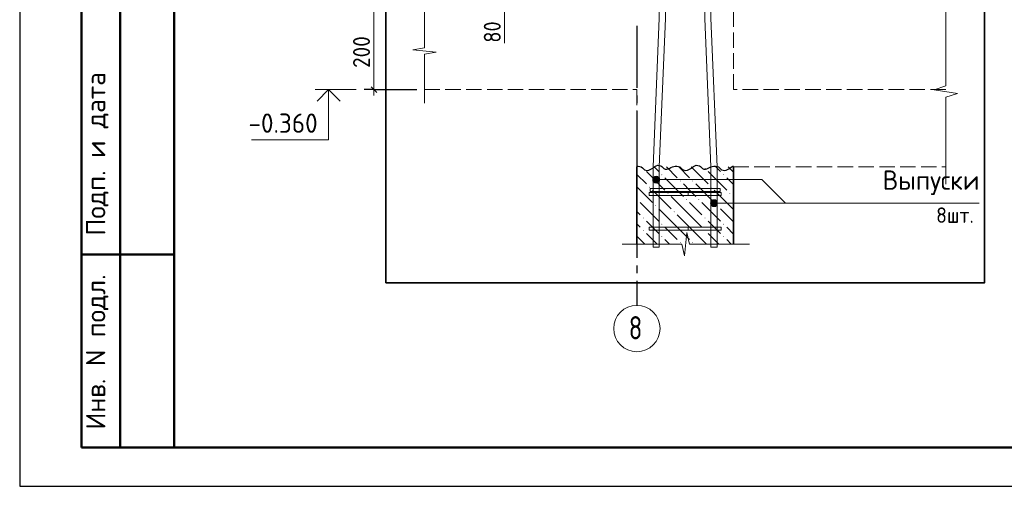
# Model space of a CAD drawing. Header units: millimetres. Extents: x 0 to 42000, y 0 to 29700.
# Tile 1 of 30: x 0 to 12749, y 0 to 6036. Entities that reach past the tile are written whole.
import ezdxf

# ---------------------------------------------------------------- set-up
doc = ezdxf.new("R2010")
doc.units = ezdxf.units.MM
doc.linetypes.add('______2', pattern=[270, 200, -70])
doc.linetypes.add('______5', pattern=[1100, 800, -100, 100, -100])
for name, color, linetype, lineweight in [('Standard', 7, 'Continuous', 25), ('ЖБ Перекрытие верхний уровень', 7, 'Continuous', 18), ('ЖБ Перекрытие нижний уровень с отделкой', 7, 'Continuous', 13), ('ЖБ Стена верхний уровень', 7, '______2', 13), ('Оси', 7, '______5', 13), ('Позиционная метка диаметр_ шаг', 7, 'Continuous', 13), ('Позиционная метка линия выноска', 7, 'Continuous', 13), ('Примечания', 7, 'Continuous', 13), ('Стена фоновая арматура Х1', 52, 'Continuous', 25), ('Стена фоновая затяжка С-обр.', 52, 'Continuous', 25), ('Стена Хомут', 52, 'Continuous', 25)]:
    doc.layers.add(name, color=color, linetype=linetype, lineweight=lineweight)
doc.styles.add('ISOCPEUR', font='txt')

msp = doc.modelspace()

# ---------------------------------------------------------------- hatches: boundary and pattern name
at = {"layer": 'ЖБ Стена верхний уровень', "linetype": 'Continuous', "lineweight": 18, "transparency": 33554687}
for points in [[(8068, 4111), (8074, 4117), (8081, 4111), (8074, 4104)], [(8868, 4111), (8874, 4117), (8881, 4111), (8874, 4104)], [(8308, 4031), (8314, 4037), (8321, 4031), (8314, 4024)], [(8548, 3951), (8554, 3957), (8561, 3951), (8554, 3944)], [(8708, 3951), (8714, 3957), (8721, 3951), (8714, 3944)], [(9108, 4031), (9114, 4037), (9121, 4031), (9114, 4024)], [(8148, 3871), (8154, 3877), (8161, 3871), (8154, 3864)], [(8948, 3871), (8954, 3877), (8961, 3871), (8954, 3864)], [(7991, 3715), (7994, 3717), (8001, 3711), (7994, 3704), (7991, 3707)], [(8388, 3791), (8394, 3797), (8401, 3791), (8394, 3784)], [(8628, 3711), (8634, 3717), (8641, 3711), (8634, 3704)], [(8788, 3711), (8794, 3717), (8801, 3711), (8794, 3704)], [(9188, 3791), (9194, 3797), (9201, 3791), (9194, 3784)], [(8228, 3631), (8234, 3637), (8241, 3631), (8234, 3624)], [(9028, 3631), (9034, 3637), (9041, 3631), (9034, 3624)], [(8068, 3471), (8074, 3477), (8081, 3471), (8074, 3464)], [(8468, 3551), (8474, 3557), (8481, 3551), (8474, 3544)], [(8868, 3471), (8874, 3477), (8881, 3471), (8874, 3464)], [(8068, 3311), (8074, 3317), (8081, 3311), (8074, 3304)], [(8308, 3391), (8314, 3397), (8321, 3391), (8314, 3384)], [(8868, 3311), (8874, 3317), (8881, 3311), (8874, 3304)], [(9108, 3391), (9114, 3397), (9121, 3391), (9114, 3384)], [(8308, 3231), (8314, 3237), (8321, 3231), (8314, 3224)], [(9108, 3231), (9114, 3237), (9121, 3231), (9114, 3224)], [(8548, 3151), (8554, 3157), (8561, 3151), (8554, 3144)], [(8708, 3151), (8714, 3157), (8721, 3151), (8714, 3144)]]:
    msp.add_hatch(color=7, dxfattribs=at).paths.add_polyline_path(points, flags=16)
at = {"layer": 'Позиционная метка линия выноска', "linetype": 'Continuous', "lineweight": 13, "transparency": 33554687}
for points in [[(8203, 3946), (8203, 3991), (8196, 3968)], [(8203, 3991), (8219, 3930), (8219, 4007)], [(8203, 3991), (8203, 3946), (8219, 3930)], [(8219, 4007), (8241, 3923), (8241, 4013)], [(8219, 4007), (8219, 3930), (8241, 3923)], [(8241, 4013), (8241, 3923), (8264, 3930)], [(8241, 4013), (8264, 3930), (8264, 4007)], [(8264, 4007), (8264, 3930), (8280, 3946)], [(8264, 4007), (8280, 3946), (8280, 3991)], [(8280, 3991), (8280, 3946), (8286, 3968)], [(8953, 3686), (8969, 3624), (8969, 3702)], [(8969, 3702), (8991, 3618), (8991, 3708)], [(8969, 3702), (8969, 3624), (8991, 3618)], [(8991, 3708), (8991, 3618), (9014, 3624)], [(8991, 3708), (9014, 3624), (9014, 3702)], [(9014, 3702), (9014, 3624), (9030, 3641)], [(9014, 3702), (9030, 3641), (9030, 3686)], [(8953, 3641), (8953, 3686), (8946, 3663)], [(8953, 3686), (8953, 3641), (8969, 3624)], [(9030, 3686), (9030, 3641), (9036, 3663)]]:
    msp.add_hatch(color=7, dxfattribs=at).paths.add_polyline_path(points)

# ---------------------------------------------------------------- linework, layer by layer
at = {"layer": 'Standard', "color": 7, "linetype": 'Continuous', "lineweight": 25, "transparency": 33554687}
for p, q in [((2000, 29200), (2000, 1058)), ((4549, 5169), (4624, 5094))]:
    msp.add_line(p, q, dxfattribs=at)
at = {"layer": 'Standard', "color": 7, "linetype": 'Continuous', "lineweight": 50, "transparency": 33554687}
for p, q in [((800, 500), (800, 9000)), ((800, 500), (800, 9000)), ((1300, 500), (1300, 9000)), ((800, 3000), (2000, 3000)), ((2000, 500), (800, 500))]:
    msp.add_line(p, q, dxfattribs=at)
at = {"layer": 'Standard', "color": 7, "linetype": 'Continuous', "lineweight": 13, "transparency": 33554687}
for p, q in [((4586, 6132), (4586, 5132)), ((4356, 5132), (3826, 5132)), ((4586, 5132), (4586, 5057))]:
    msp.add_line(p, q, dxfattribs=at)
at = {"layer": 'Standard', "color": 7, "linetype": 'Continuous', "lineweight": -3, "transparency": 33554687}
for q in [(4461, 5132), (4711, 5132), (5141, 5132)]:
    msp.add_line((4586, 5132), q, dxfattribs=at)
at = {"layer": 'Standard', "color": 7, "linetype": 'Continuous', "lineweight": 25, "transparency": 33554687}
msp.add_lwpolyline([(0, 0), (42000, 0), (42000, 29700), (0, 29700), (0, 0)], close=True, dxfattribs=at)
at = {"layer": 'Standard', "color": 7, "linetype": 'Continuous', "lineweight": 50, "transparency": 33554687}
msp.add_lwpolyline([(2000, 29200), (41500, 29200), (41500, 500), (2000, 500), (2000, 29200)], close=True, dxfattribs=at)
at = {"layer": 'Standard', "color": 7, "linetype": 'Continuous', "lineweight": 35, "transparency": 33554687}
for points in [[(23000, 29200), (2000, 29200), (2000, 500), (23000, 500), (23000, 29200)], [(4148, 4983), (4000, 5132), (3852, 4983)]]:
    msp.add_lwpolyline(points, dxfattribs=at)
at = {"layer": 'Standard', "color": 254, "linetype": 'Continuous', "lineweight": 35, "true_color": 0xc4c4ff, "transparency": 33554687}
msp.add_lwpolyline([(4741, 2632), (12491, 2632), (12491, 25532), (4741, 25532), (4741, 2632)], dxfattribs=at)
at = {"layer": 'Standard', "color": 7, "linetype": 'Continuous', "lineweight": 13, "transparency": 33554687}
msp.add_lwpolyline([(4000, 5132), (4000, 4482), (3000, 4482)], dxfattribs=at)
at = {"layer": 'ЖБ Перекрытие верхний уровень', "color": 7, "linetype": '______2', "lineweight": 18, "transparency": 33554687}
for p, q in [((9241, 5132), (9241, 6132)), ((5241, 5132), (7991, 5132))]:
    msp.add_line(p, q, dxfattribs=at)
at = {"layer": 'ЖБ Перекрытие нижний уровень с отделкой', "color": 7, "linetype": '______2', "lineweight": 18, "transparency": 33554687}
for p, q in [((7991, 5132), (7991, 4132)), ((11991, 5132), (9241, 5132)), ((9241, 4132), (11991, 4132))]:
    msp.add_line(p, q, dxfattribs=at)
at = {"layer": 'ЖБ Стена верхний уровень', "color": 7, "linetype": 'Continuous', "lineweight": 35, "transparency": 33554687}
for p, q in [((7991, 4132), (7991, 3132)), ((9241, 3132), (9241, 4132))]:
    msp.add_line(p, q, dxfattribs=at)
at = {"layer": 'ЖБ Стена верхний уровень', "color": 9, "linetype": 'Continuous', "lineweight": 18, "true_color": 0xc7c7c7, "transparency": 33554687}
for p, q in [((8274, 4071), (8213, 4132)), ((8373, 4132), (8514, 3991)), ((8533, 4132), (8674, 3991)), ((8693, 4132), (8914, 3911)), ((9074, 4071), (9013, 4132)), ((9173, 4132), (9241, 4063)), ((7991, 4034), (8114, 3911)), ((8114, 4071), (8354, 3831)), ((8354, 3991), (8594, 3751)), ((8914, 4071), (9154, 3831)), ((9154, 3991), (9241, 3903)), ((7991, 3874), (8194, 3671)), ((8194, 3831), (8434, 3591)), ((8674, 3831), (8594, 3911)), ((8754, 3751), (8674, 3831)), ((8754, 3911), (8994, 3671)), ((8994, 3831), (9234, 3591)), ((8674, 3511), (8434, 3751)), ((9241, 3743), (9234, 3751)), ((8034, 3671), (8274, 3431)), ((8514, 3351), (8274, 3591)), ((8674, 3671), (8834, 3511)), ((8834, 3671), (9074, 3431)), ((9241, 3423), (9074, 3591)), ((7991, 3554), (8034, 3511)), ((8514, 3511), (8674, 3351)), ((8674, 3511), (8834, 3351)), ((7991, 3394), (8034, 3351)), ((8194, 3351), (8114, 3431)), ((8274, 3271), (8194, 3351)), ((8354, 3351), (8514, 3191)), ((8514, 3351), (8674, 3191)), ((8674, 3351), (8893, 3132)), ((8994, 3351), (8914, 3431)), ((9074, 3271), (8994, 3351)), ((9154, 3351), (9241, 3263)), ((7991, 3234), (8093, 3132)), ((8114, 3271), (8253, 3132)), ((8354, 3191), (8413, 3132)), ((8914, 3271), (9053, 3132)), ((9154, 3191), (9213, 3132))]:
    msp.add_line(p, q, dxfattribs=at)
at = {"layer": 'Оси', "color": 8, "linetype": '______5', "lineweight": -3, "transparency": 33554687}
msp.add_line((7991, 5957), (7991, 2341), dxfattribs=at)
at = {"layer": 'Оси', "color": 7, "linetype": 'Continuous', "lineweight": 13, "transparency": 33554687}
msp.add_circle((7991, 2041), 300, dxfattribs=at)
at = {"layer": 'Позиционная метка линия выноска', "color": 7, "linetype": 'Continuous', "lineweight": 13, "transparency": 33554687}
for p, q in [((8196, 3968), (8196, 3968)), ((8241, 4013), (8241, 4013)), ((8286, 3968), (8286, 3968)), ((8241, 3923), (8241, 3923)), ((8991, 3708), (8991, 3708)), ((8946, 3663), (8946, 3663)), ((8991, 3618), (8991, 3618)), ((9036, 3663), (9036, 3663))]:
    msp.add_line(p, q, dxfattribs=at)
for points in [[(8241, 3968), (9610, 3968), (9915, 3663)], [(8991, 3663), (9657, 3663), (12424, 3663)]]:
    msp.add_lwpolyline(points, dxfattribs=at)
for centre in [(8241, 3968), (8991, 3663)]:
    msp.add_circle(centre, 45, dxfattribs=at)
at = {"layer": 'Примечания', "color": 7, "linetype": 'Continuous', "lineweight": 13, "transparency": 33554687}
for p, q in [((5241, 6307), (5241, 5672)), ((11991, 6307), (11991, 5179)), ((6279, 6132), (6279, 5732)), ((5241, 5672), (5091, 5645)), ((5091, 5645), (5391, 5618)), ((5391, 5618), (5241, 5591)), ((5241, 5591), (5241, 4957)), ((11991, 5179), (11841, 5131)), ((11841, 5131), (12141, 5083)), ((12141, 5083), (11991, 5035)), ((11991, 5035), (11991, 3907)), ((5241, 4957), (5241, 4957)), ((11991, 3907), (11991, 3907)), ((8607, 2982), (8640, 3282)), ((8640, 3282), (8673, 3132)), ((7799, 3132), (8574, 3132)), ((8574, 3132), (8607, 2982)), ((8673, 3132), (9449, 3132)), ((9449, 3132), (9449, 3132))]:
    msp.add_line(p, q, dxfattribs=at)
at = {"layer": 'Примечания', "color": 7, "linetype": 'Continuous', "lineweight": 25, "transparency": 33554687}
for points in [[(7991, 4141), (8010, 4141), (8030, 4138), (8048, 4131), (8062, 4120), (8075, 4107), (8089, 4096), (8108, 4090), (8127, 4086), (8147, 4090), (8165, 4097), (8182, 4105), (8197, 4116), (8211, 4128), (8225, 4139), (8242, 4148), (8261, 4153), (8281, 4152), (8301, 4147), (8315, 4136), (8328, 4124), (8342, 4112), (8359, 4104), (8379, 4102), (8399, 4107), (8416, 4114), (8433, 4123), (8451, 4131), (8468, 4139), (8487, 4143), (8491, 4143)], [(8491, 4141), (8510, 4141), (8530, 4138), (8548, 4131), (8562, 4120), (8575, 4107), (8589, 4096), (8608, 4090), (8627, 4086), (8647, 4090), (8665, 4097), (8682, 4105), (8697, 4116), (8711, 4128), (8725, 4139), (8742, 4148), (8761, 4153), (8781, 4152), (8801, 4147), (8815, 4136), (8828, 4124), (8842, 4112), (8859, 4104), (8879, 4102), (8899, 4107), (8916, 4114), (8933, 4123), (8951, 4131), (8968, 4139), (8987, 4143), (8991, 4143)], [(8991, 4141), (9010, 4141), (9030, 4138), (9048, 4131), (9062, 4120), (9075, 4107), (9089, 4096), (9108, 4090), (9127, 4086), (9147, 4090), (9165, 4097), (9182, 4105), (9197, 4116), (9211, 4128), (9225, 4139), (9241, 4148)]]:
    msp.add_lwpolyline(points, dxfattribs=at)
at = {"layer": 'Стена фоновая арматура Х1', "color": 7, "linetype": 'Continuous', "lineweight": 18, "transparency": 33554687}
for points in [[(8201, 3092), (8201, 4133), (8281, 6055), (8281, 12782), (8361, 12782), (8361, 6053), (8281, 4131), (8281, 3092), (8201, 3092)], [(8201, 3092), (8201, 4133), (8281, 6055), (8281, 12782), (8361, 12782), (8361, 6053), (8281, 4131), (8281, 3092), (8201, 3092)], [(8201, 3092), (8201, 4133), (8281, 6055), (8281, 12782), (8361, 12782), (8361, 6053), (8281, 4131), (8281, 3092), (8201, 3092)], [(8201, 3092), (8201, 4133), (8281, 6055), (8281, 12782), (8361, 12782), (8361, 6053), (8281, 4131), (8281, 3092), (8201, 3092)], [(8951, 3092), (8951, 4131), (8871, 6053), (8871, 12782), (8951, 12782), (8951, 6055), (9031, 4133), (9031, 3092), (8951, 3092)], [(8951, 3092), (8951, 4131), (8871, 6053), (8871, 12782), (8951, 12782), (8951, 6055), (9031, 4133), (9031, 3092), (8951, 3092)], [(8951, 3092), (8951, 4131), (8871, 6053), (8871, 12782), (8951, 12782), (8951, 6055), (9031, 4133), (9031, 3092), (8951, 3092)], [(8951, 3092), (8951, 4131), (8871, 6053), (8871, 12782), (8951, 12782), (8951, 6055), (9031, 4133), (9031, 3092), (8951, 3092)]]:
    msp.add_lwpolyline(points, dxfattribs=at)
at = {"layer": 'Стена фоновая затяжка С-обр.', "color": 98, "linetype": 'Continuous', "lineweight": 13, "true_color": 0x005000, "transparency": 33554687}
msp.add_lwpolyline([(9069, 3812), (8164, 3812), (8164, 3852), (9069, 3852), (9069, 3812)], dxfattribs=at)
msp.add_lwpolyline([(9069, 3812), (8164, 3812), (8164, 3852), (9069, 3852), (9069, 3812)], dxfattribs=at)
at = {"layer": 'Стена Хомут', "color": 36, "linetype": 'Continuous', "lineweight": 13, "true_color": 0x6e3c1e, "transparency": 33554687}
for points in [[(9081, 3762), (8151, 3762), (8151, 3802), (9081, 3802), (9081, 3762)], [(9081, 3762), (8151, 3762), (8151, 3802), (9081, 3802), (9081, 3762)], [(9081, 3762), (8655, 3762), (8655, 3802), (9081, 3802), (9081, 3762)], [(9081, 3762), (8655, 3762), (8655, 3802), (9081, 3802), (9081, 3762)], [(9081, 3312), (8151, 3312), (8151, 3352), (9081, 3352), (9081, 3312)], [(9081, 3312), (8151, 3312), (8151, 3352), (9081, 3352), (9081, 3312)], [(9081, 3312), (8655, 3312), (8655, 3352), (9081, 3352), (9081, 3312)], [(9081, 3312), (8655, 3312), (8655, 3352), (9081, 3352), (9081, 3312)]]:
    msp.add_lwpolyline(points, dxfattribs=at)

# ---------------------------------------------------------------- texts
at = {"layer": 'Standard', "color": 7, "linetype": 'Continuous', "lineweight": 25, "transparency": 33554687, "char_height": 220, "attachment_point": 7, "rotation": 90, "style": 'ISOCPEUR'}
for s, insert, width in [('\\W0.87;80', (6229, 5739), 403.93), ('\\W0.91;200', (4536, 5412), 561.98)]:
    msp.add_mtext(s, dxfattribs=dict(at, insert=insert, width=width))
at = {"layer": 'Standard', "color": 7, "linetype": 'Continuous', "lineweight": 50, "transparency": 33554687, "char_height": 250, "attachment_point": 7, "rotation": 90, "style": 'ISOCPEUR'}
for s, insert, width in [('\\A1;{\\fISOCPEUR|i0|b0;\\H250.000000;\\W1.000000;\\C7;Подп. и дата}\\P', (1149, 3242), 2197.06), ('\\A1;{\\fISOCPEUR|i0|b0;\\H250.000000;\\W1.000000;\\C7;Инв. N подл.}\\P', (1149, 734), 2021.79)]:
    msp.add_mtext(s, dxfattribs=dict(at, insert=insert, width=width))
at = {"layer": 'Standard', "color": 7, "linetype": 'Continuous', "lineweight": 25, "transparency": 33554687, "insert": (2962, 4573), "char_height": 250, "width": 1067.86, "attachment_point": 7, "style": 'ISOCPEUR'}
msp.add_mtext('\\W0.95;-0.360', dxfattribs=at)
at = {"layer": 'Оси', "color": 7, "linetype": 'Continuous', "lineweight": 25, "transparency": 33554687, "insert": (7886, 1901), "char_height": 300, "width": 326.41, "attachment_point": 7, "style": 'ISOCPEUR'}
msp.add_mtext('\\W0.78;8', dxfattribs=at)
at = {"layer": 'Позиционная метка диаметр_ шаг', "color": 7, "linetype": 'Continuous', "lineweight": 25, "transparency": 33554687, "attachment_point": 7, "style": 'ISOCPEUR'}
for s, insert, char_height, width in [('\\W0.96;Выпуски', (11174, 3768), 250, 1369.43), ('\\W0.93;8шт.', (11866, 3408), 200, 653.03)]:
    msp.add_mtext(s, dxfattribs=dict(at, insert=insert, char_height=char_height, width=width))

doc.saveas('drawing.dxf')
